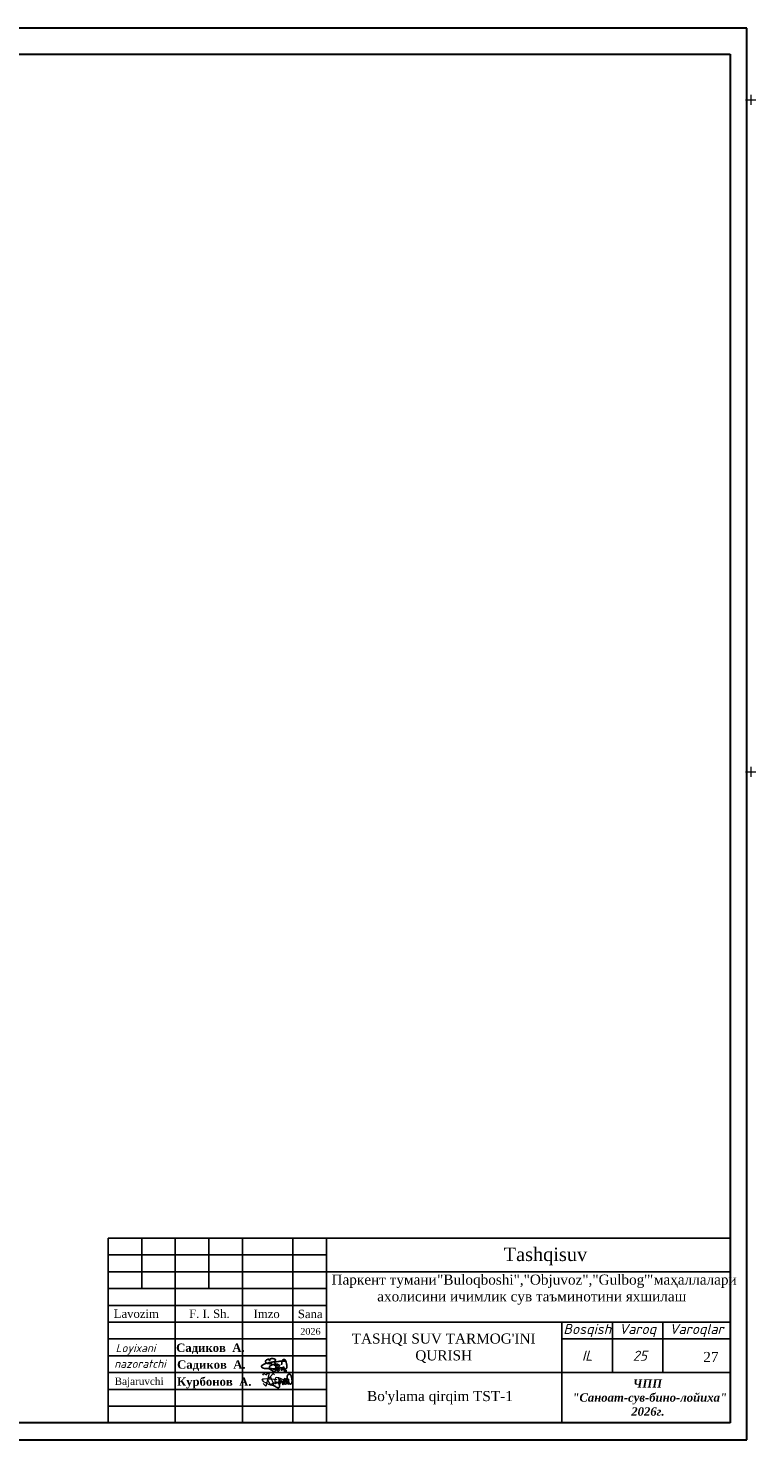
# Model space of a CAD drawing. Header units: millimetres. Extents: x 366033 to 446362, y 4247208 to 4265071.
# Tile 17 of 159: x 435811 to 436028, y 4249556 to 4249976. Entities that reach past the tile are written whole.
import ezdxf

# ---------------------------------------------------------------- set-up
doc = ezdxf.new("R2010")
doc.units = ezdxf.units.MM
doc.layers.add('GEODS_POINT_GRID#_B', color=7, linetype='Continuous', true_color=0x000000)
doc.layers.add('RAMKA', color=7, linetype='Continuous')
doc.layers.add('план', color=7, linetype='Continuous', lineweight=40)
doc.styles.add('GOST 2.304', font='CS_Gost2304.shx')
doc.styles.add('SHRFT', font='TXT', dxfattribs={"width": 1.75})
doc.styles.get("Standard").update_dxf_attribs({"font": 'times.ttf'})
doc.styles.add('TIMES', font='times.ttf')

# ---------------------------------------------------------------- blocks, each defined once
blk = doc.blocks.new('CrossCoord_m1')
at = {"layer": 'GEODS_POINT_GRID#_B', "color": 3, "lineweight": 20, "true_color": 0x00ff00, "flags": 128}
for points in [[(-3, 0), (3, 0)], [(0, 3), (0, -3)]]:
    blk.add_lwpolyline(points, dxfattribs=at)

msp = doc.modelspace()

# ---------------------------------------------------------------- linework, layer by layer
at = {"color": 250, "lineweight": 25}
for p, q in [((435844.889, 4249615.829, -1016.547), (435844.889, 4249600.829, -1016.547)), ((435854.889, 4249615.829, -1016.547), (435854.889, 4249560.829, -1016.547)), ((435864.889, 4249615.829, -1016.547), (435864.889, 4249600.829, -1016.547)), ((435874.889, 4249615.829, -1016.547), (435874.889, 4249560.829, -1016.547)), ((435889.889, 4249615.829, -847.128), (435889.889, 4249560.829, -847.128)), ((435899.889, 4249615.829, -0.031), (435899.889, 4249560.829, -0.031)), ((435834.889, 4249610.829, -0.031), (435899.889, 4249610.829, -0.031)), ((435834.889, 4249605.829, -0.031), (436019.889, 4249605.829, -0.031)), ((435834.889, 4249605.829, -0.031), (435899.889, 4249605.829, -0.031)), ((435834.889, 4249600.829, -0.031), (435899.889, 4249600.829, -0.031)), ((435834.889, 4249595.829, -0.031), (435899.889, 4249595.829, -0.031)), ((435834.889, 4249590.829, -0.031), (436019.889, 4249590.829, -0.031)), ((435969.889, 4249590.829, -0.031), (435969.889, 4249560.829, -0.031)), ((435984.889, 4249590.829, -0.031), (435984.889, 4249575.829, -0.031)), ((435999.889, 4249575.829, -0.031), (435999.889, 4249590.829, -0.031)), ((435834.889, 4249585.829, -0.031), (435899.889, 4249585.829, -0.031)), ((436019.889, 4249585.829, -0.031), (435969.889, 4249585.829, -0.031)), ((436019.889, 4249585.829, -0.031), (435969.889, 4249585.829, -0.031)), ((435834.889, 4249580.829, -0.031), (435899.889, 4249580.829, -0.031)), ((435834.889, 4249575.829, -0.031), (436019.889, 4249575.829, -0.031)), ((435834.889, 4249570.829, -0.031), (435899.889, 4249570.829, -0.031)), ((435834.889, 4249565.829, -0.031), (435899.889, 4249565.829, -0.031))]:
    msp.add_line(p, q, dxfattribs=at)
at = {"color": 5, "lineweight": 25, "ltscale": 2}
for p, q in [((435880.557, 4249577.805, -0.031), (435880.537, 4249577.589, -0.031)), ((435880.557, 4249577.805, -0.031), (435880.537, 4249577.589, -0.031)), ((435880.537, 4249577.589, -0.031), (435880.572, 4249577.474, -0.031)), ((435880.537, 4249577.589, -0.031), (435880.572, 4249577.474, -0.031)), ((435880.602, 4249577.89, -0.031), (435880.557, 4249577.805, -0.031)), ((435880.602, 4249577.89, -0.031), (435880.557, 4249577.805, -0.031)), ((435880.572, 4249577.474, -0.031), (435880.627, 4249577.419, -0.031)), ((435880.572, 4249577.474, -0.031), (435880.627, 4249577.419, -0.031)), ((435880.783, 4249578.04, -0.031), (435880.602, 4249577.89, -0.031)), ((435880.783, 4249578.04, -0.031), (435880.602, 4249577.89, -0.031)), ((435880.627, 4249577.419, -0.031), (435880.747, 4249577.28, -0.031)), ((435880.627, 4249577.419, -0.031), (435880.747, 4249577.28, -0.031)), ((435880.747, 4249577.28, -0.031), (435880.897, 4249577.225, -0.031)), ((435880.747, 4249577.28, -0.031), (435880.897, 4249577.225, -0.031)), ((435881.097, 4249578.247, -0.031), (435880.783, 4249578.04, -0.031)), ((435881.097, 4249578.247, -0.031), (435880.783, 4249578.04, -0.031)), ((435880.897, 4249577.225, -0.031), (435881.057, 4249577.167, -0.031)), ((435880.897, 4249577.225, -0.031), (435881.057, 4249577.167, -0.031)), ((435881.36, 4249578.37, -0.031), (435881.097, 4249578.247, -0.031)), ((435881.36, 4249578.37, -0.031), (435881.097, 4249578.247, -0.031)), ((435881.551, 4249578.463, -0.031), (435881.36, 4249578.37, -0.031)), ((435881.551, 4249578.463, -0.031), (435881.36, 4249578.37, -0.031)), ((435881.798, 4249578.555, -0.031), (435881.551, 4249578.463, -0.031)), ((435881.798, 4249578.555, -0.031), (435881.551, 4249578.463, -0.031)), ((435882.107, 4249578.625, -0.031), (435881.798, 4249578.555, -0.031)), ((435882.107, 4249578.625, -0.031), (435881.798, 4249578.555, -0.031)), ((435882.459, 4249578.7, -0.031), (435882.107, 4249578.625, -0.031)), ((435882.459, 4249578.7, -0.031), (435882.107, 4249578.625, -0.031)), ((435882.662, 4249578.745, -0.031), (435882.459, 4249578.7, -0.031)), ((435882.662, 4249578.745, -0.031), (435882.459, 4249578.7, -0.031)), ((435882.962, 4249578.792, -0.031), (435882.662, 4249578.745, -0.031)), ((435882.962, 4249578.792, -0.031), (435882.662, 4249578.745, -0.031)), ((435883.294, 4249578.851, -0.031), (435882.962, 4249578.792, -0.031)), ((435883.294, 4249578.851, -0.031), (435882.962, 4249578.792, -0.031)), ((435883.514, 4249578.875, -0.031), (435883.294, 4249578.851, -0.031)), ((435883.514, 4249578.875, -0.031), (435883.294, 4249578.851, -0.031)), ((435883.801, 4249578.926, -0.031), (435883.514, 4249578.875, -0.031)), ((435883.801, 4249578.926, -0.031), (435883.514, 4249578.875, -0.031)), ((435884.188, 4249578.974, -0.031), (435883.801, 4249578.926, -0.031)), ((435884.188, 4249578.974, -0.031), (435883.801, 4249578.926, -0.031)), ((435884.43, 4249578.997, -0.031), (435884.188, 4249578.974, -0.031)), ((435884.43, 4249578.997, -0.031), (435884.188, 4249578.974, -0.031)), ((435884.759, 4249579.044, -0.031), (435884.43, 4249578.997, -0.031)), ((435884.759, 4249579.044, -0.031), (435884.43, 4249578.997, -0.031)), ((435884.986, 4249579.066, -0.031), (435884.759, 4249579.044, -0.031)), ((435884.986, 4249579.066, -0.031), (435884.759, 4249579.044, -0.031)), ((435885.352, 4249579.096, -0.031), (435884.986, 4249579.066, -0.031)), ((435885.352, 4249579.096, -0.031), (435884.986, 4249579.066, -0.031)), ((435885.684, 4249579.117, -0.031), (435885.352, 4249579.096, -0.031)), ((435885.684, 4249579.117, -0.031), (435885.352, 4249579.096, -0.031)), ((435885.961, 4249579.171, -0.031), (435885.684, 4249579.117, -0.031)), ((435885.961, 4249579.171, -0.031), (435885.684, 4249579.117, -0.031)), ((435885.847, 4249577.128, -0.031), (435885.999, 4249577.236, -0.031)), ((435885.847, 4249577.128, -0.031), (435885.999, 4249577.236, -0.031)), ((435886.195, 4249579.181, -0.031), (435885.961, 4249579.171, -0.031)), ((435886.195, 4249579.181, -0.031), (435885.961, 4249579.171, -0.031)), ((435885.999, 4249577.236, -0.031), (435886.11, 4249577.236, -0.031)), ((435885.999, 4249577.236, -0.031), (435886.11, 4249577.236, -0.031)), ((435886.11, 4249577.236, -0.031), (435886.455, 4249577.241, -0.031)), ((435886.11, 4249577.236, -0.031), (435886.455, 4249577.241, -0.031)), ((435886.381, 4249579.189, -0.031), (435886.195, 4249579.181, -0.031)), ((435886.381, 4249579.189, -0.031), (435886.195, 4249579.181, -0.031)), ((435886.738, 4249579.23, -0.031), (435886.381, 4249579.189, -0.031)), ((435886.738, 4249579.23, -0.031), (435886.381, 4249579.189, -0.031)), ((435886.455, 4249577.241, -0.031), (435886.517, 4249577.241, -0.031)), ((435886.455, 4249577.241, -0.031), (435886.517, 4249577.241, -0.031)), ((435886.517, 4249577.241, -0.031), (435886.719, 4249577.227, -0.031)), ((435886.517, 4249577.241, -0.031), (435886.719, 4249577.227, -0.031)), ((435886.719, 4249577.227, -0.031), (435886.891, 4249577.123, -0.031)), ((435886.719, 4249577.227, -0.031), (435886.891, 4249577.123, -0.031)), ((435886.963, 4249579.231, -0.031), (435886.738, 4249579.23, -0.031)), ((435886.963, 4249579.231, -0.031), (435886.738, 4249579.23, -0.031)), ((435886.79, 4249577.185, -0.031), (435886.834, 4249577.224, -0.031)), ((435886.79, 4249577.185, -0.031), (435886.834, 4249577.224, -0.031)), ((435886.834, 4249577.224, -0.031), (435886.919, 4249577.276, -0.031)), ((435886.834, 4249577.224, -0.031), (435886.919, 4249577.276, -0.031)), ((435886.919, 4249577.276, -0.031), (435886.973, 4249577.309, -0.031)), ((435886.919, 4249577.276, -0.031), (435886.973, 4249577.309, -0.031)), ((435887.352, 4249579.234, -0.031), (435886.963, 4249579.231, -0.031)), ((435887.352, 4249579.234, -0.031), (435886.963, 4249579.231, -0.031)), ((435886.973, 4249577.309, -0.031), (435887.03, 4249577.328, -0.031)), ((435886.973, 4249577.309, -0.031), (435887.03, 4249577.328, -0.031)), ((435887.03, 4249577.328, -0.031), (435887.071, 4249577.341, -0.031)), ((435887.03, 4249577.328, -0.031), (435887.071, 4249577.341, -0.031)), ((435887.071, 4249577.341, -0.031), (435887.125, 4249577.341, -0.031)), ((435887.071, 4249577.341, -0.031), (435887.125, 4249577.341, -0.031)), ((435887.125, 4249577.341, -0.031), (435887.17, 4249577.326, -0.031)), ((435887.125, 4249577.341, -0.031), (435887.17, 4249577.326, -0.031)), ((435887.17, 4249577.326, -0.031), (435887.226, 4249577.294, -0.031)), ((435887.17, 4249577.326, -0.031), (435887.226, 4249577.294, -0.031)), ((435887.226, 4249577.294, -0.031), (435887.261, 4249577.273, -0.031)), ((435887.226, 4249577.294, -0.031), (435887.261, 4249577.273, -0.031)), ((435887.261, 4249577.273, -0.031), (435887.287, 4249577.236, -0.031)), ((435887.261, 4249577.273, -0.031), (435887.287, 4249577.236, -0.031)), ((435887.287, 4249577.236, -0.031), (435887.31, 4249577.198, -0.031)), ((435887.287, 4249577.236, -0.031), (435887.31, 4249577.198, -0.031)), ((435887.503, 4249579.234, -0.031), (435887.352, 4249579.234, -0.031)), ((435887.503, 4249579.234, -0.031), (435887.352, 4249579.234, -0.031)), ((435887.742, 4249579.22, -0.031), (435887.503, 4249579.234, -0.031)), ((435887.742, 4249579.22, -0.031), (435887.503, 4249579.234, -0.031)), ((435881.057, 4249577.167, -0.031), (435881.212, 4249577.111, -0.031)), ((435881.057, 4249577.167, -0.031), (435881.212, 4249577.111, -0.031)), ((435881.212, 4249577.111, -0.031), (435881.346, 4249577.08, -0.031)), ((435881.212, 4249577.111, -0.031), (435881.346, 4249577.08, -0.031)), ((435881.346, 4249577.08, -0.031), (435881.601, 4249577.036, -0.031)), ((435881.346, 4249577.08, -0.031), (435881.601, 4249577.036, -0.031)), ((435881.601, 4249577.036, -0.031), (435881.787, 4249577.005, -0.031)), ((435881.601, 4249577.036, -0.031), (435881.787, 4249577.005, -0.031)), ((435881.787, 4249577.005, -0.031), (435882.226, 4249576.996, -0.031)), ((435881.787, 4249577.005, -0.031), (435882.226, 4249576.996, -0.031)), ((435882.226, 4249576.996, -0.031), (435882.496, 4249577, -0.031)), ((435882.226, 4249576.996, -0.031), (435882.496, 4249577, -0.031)), ((435882.496, 4249577, -0.031), (435882.959, 4249576.997, -0.031)), ((435882.496, 4249577, -0.031), (435882.959, 4249576.997, -0.031)), ((435882.959, 4249576.997, -0.031), (435883.469, 4249576.987, -0.031)), ((435882.959, 4249576.997, -0.031), (435883.469, 4249576.987, -0.031)), ((435883.469, 4249576.987, -0.031), (435883.857, 4249576.984, -0.031)), ((435883.469, 4249576.987, -0.031), (435883.857, 4249576.984, -0.031)), ((435883.857, 4249576.984, -0.031), (435884.519, 4249576.999, -0.031)), ((435883.857, 4249576.984, -0.031), (435884.519, 4249576.999, -0.031)), ((435884.519, 4249576.999, -0.031), (435885.013, 4249576.989, -0.031)), ((435884.519, 4249576.999, -0.031), (435885.013, 4249576.989, -0.031)), ((435885.013, 4249576.989, -0.031), (435885.492, 4249576.928, -0.031)), ((435885.013, 4249576.989, -0.031), (435885.492, 4249576.928, -0.031)), ((435885.191, 4249576.479, -0.031), (435885.22, 4249576.584, -0.031)), ((435885.191, 4249576.479, -0.031), (435885.22, 4249576.584, -0.031)), ((435885.214, 4249576.408, -0.031), (435885.191, 4249576.479, -0.031)), ((435885.214, 4249576.408, -0.031), (435885.191, 4249576.479, -0.031)), ((435885.258, 4249576.333, -0.031), (435885.214, 4249576.408, -0.031)), ((435885.258, 4249576.333, -0.031), (435885.214, 4249576.408, -0.031)), ((435885.22, 4249576.584, -0.031), (435885.238, 4249576.645, -0.031)), ((435885.22, 4249576.584, -0.031), (435885.238, 4249576.645, -0.031)), ((435885.238, 4249576.645, -0.031), (435885.272, 4249576.702, -0.031)), ((435885.238, 4249576.645, -0.031), (435885.272, 4249576.702, -0.031)), ((435885.317, 4249576.269, -0.031), (435885.258, 4249576.333, -0.031)), ((435885.317, 4249576.269, -0.031), (435885.258, 4249576.333, -0.031)), ((435885.272, 4249576.702, -0.031), (435885.317, 4249576.779, -0.031)), ((435885.272, 4249576.702, -0.031), (435885.317, 4249576.779, -0.031)), ((435885.317, 4249576.779, -0.031), (435885.383, 4249576.829, -0.031)), ((435885.317, 4249576.779, -0.031), (435885.383, 4249576.829, -0.031)), ((435885.358, 4249576.238, -0.031), (435885.317, 4249576.269, -0.031)), ((435885.358, 4249576.238, -0.031), (435885.317, 4249576.269, -0.031)), ((435885.427, 4249576.238, -0.031), (435885.358, 4249576.238, -0.031)), ((435885.427, 4249576.238, -0.031), (435885.358, 4249576.238, -0.031)), ((435885.383, 4249576.829, -0.031), (435885.443, 4249576.892, -0.031)), ((435885.383, 4249576.829, -0.031), (435885.443, 4249576.892, -0.031)), ((435885.531, 4249576.257, -0.031), (435885.427, 4249576.238, -0.031)), ((435885.531, 4249576.257, -0.031), (435885.427, 4249576.238, -0.031)), ((435885.443, 4249576.892, -0.031), (435885.548, 4249576.955, -0.031)), ((435885.443, 4249576.892, -0.031), (435885.548, 4249576.955, -0.031)), ((435885.447, 4249576.907, -0.031), (435885.548, 4249576.955, -0.031)), ((435885.447, 4249576.907, -0.031), (435885.548, 4249576.955, -0.031)), ((435885.604, 4249576.285, -0.031), (435885.531, 4249576.257, -0.031)), ((435885.604, 4249576.285, -0.031), (435885.531, 4249576.257, -0.031)), ((435885.548, 4249576.955, -0.031), (435885.72, 4249577.054, -0.031)), ((435885.548, 4249576.955, -0.031), (435885.72, 4249577.054, -0.031)), ((435885.548, 4249576.955, -0.031), (435885.665, 4249576.858, -0.031)), ((435885.548, 4249576.955, -0.031), (435885.665, 4249576.858, -0.031)), ((435885.673, 4249576.316, -0.031), (435885.604, 4249576.285, -0.031)), ((435885.673, 4249576.316, -0.031), (435885.604, 4249576.285, -0.031)), ((435885.665, 4249576.858, -0.031), (435885.724, 4249576.809, -0.031)), ((435885.665, 4249576.858, -0.031), (435885.724, 4249576.809, -0.031)), ((435885.755, 4249576.411, -0.031), (435885.673, 4249576.316, -0.031)), ((435885.755, 4249576.411, -0.031), (435885.673, 4249576.316, -0.031)), ((435885.72, 4249577.054, -0.031), (435885.847, 4249577.128, -0.031)), ((435885.72, 4249577.054, -0.031), (435885.847, 4249577.128, -0.031)), ((435885.724, 4249576.809, -0.031), (435885.755, 4249576.75, -0.031)), ((435885.724, 4249576.809, -0.031), (435885.755, 4249576.75, -0.031)), ((435885.755, 4249576.75, -0.031), (435885.794, 4249576.676, -0.031)), ((435885.755, 4249576.75, -0.031), (435885.794, 4249576.676, -0.031)), ((435885.789, 4249576.489, -0.031), (435885.755, 4249576.411, -0.031)), ((435885.789, 4249576.489, -0.031), (435885.755, 4249576.411, -0.031)), ((435885.815, 4249576.601, -0.031), (435885.789, 4249576.489, -0.031)), ((435885.815, 4249576.601, -0.031), (435885.789, 4249576.489, -0.031)), ((435885.794, 4249576.676, -0.031), (435885.815, 4249576.601, -0.031)), ((435885.794, 4249576.676, -0.031), (435885.815, 4249576.601, -0.031)), ((435886.35, 4249576.742, -0.031), (435886.488, 4249576.904, -0.031)), ((435886.35, 4249576.742, -0.031), (435886.488, 4249576.904, -0.031)), ((435886.35, 4249576.68, -0.031), (435886.35, 4249576.742, -0.031)), ((435886.35, 4249576.68, -0.031), (435886.35, 4249576.742, -0.031)), ((435886.384, 4249576.616, -0.031), (435886.35, 4249576.68, -0.031)), ((435886.384, 4249576.616, -0.031), (435886.35, 4249576.68, -0.031)), ((435886.408, 4249576.571, -0.031), (435886.384, 4249576.616, -0.031)), ((435886.408, 4249576.571, -0.031), (435886.384, 4249576.616, -0.031)), ((435886.465, 4249576.554, -0.031), (435886.408, 4249576.571, -0.031)), ((435886.465, 4249576.554, -0.031), (435886.408, 4249576.571, -0.031)), ((435886.539, 4249576.554, -0.031), (435886.465, 4249576.554, -0.031)), ((435886.539, 4249576.554, -0.031), (435886.465, 4249576.554, -0.031)), ((435886.488, 4249576.904, -0.031), (435886.558, 4249576.986, -0.031)), ((435886.488, 4249576.904, -0.031), (435886.558, 4249576.986, -0.031)), ((435886.656, 4249576.626, -0.031), (435886.539, 4249576.554, -0.031)), ((435886.656, 4249576.626, -0.031), (435886.539, 4249576.554, -0.031)), ((435886.558, 4249576.986, -0.031), (435886.766, 4249577.16, -0.031)), ((435886.558, 4249576.986, -0.031), (435886.766, 4249577.16, -0.031)), ((435886.82, 4249576.726, -0.031), (435886.656, 4249576.626, -0.031)), ((435886.82, 4249576.726, -0.031), (435886.656, 4249576.626, -0.031)), ((435886.718, 4249577.119, -0.031), (435886.79, 4249577.185, -0.031)), ((435886.718, 4249577.119, -0.031), (435886.79, 4249577.185, -0.031)), ((435886.916, 4249576.818, -0.031), (435886.82, 4249576.726, -0.031)), ((435886.916, 4249576.818, -0.031), (435886.82, 4249576.726, -0.031)), ((435886.891, 4249577.123, -0.031), (435886.961, 4249577.067, -0.031)), ((435886.891, 4249577.123, -0.031), (435886.961, 4249577.067, -0.031)), ((435886.969, 4249576.9, -0.031), (435886.916, 4249576.818, -0.031)), ((435886.969, 4249576.9, -0.031), (435886.916, 4249576.818, -0.031)), ((435886.961, 4249577.067, -0.031), (435886.992, 4249576.98, -0.031)), ((435886.961, 4249577.067, -0.031), (435886.992, 4249576.98, -0.031)), ((435886.992, 4249576.98, -0.031), (435886.969, 4249576.9, -0.031)), ((435886.992, 4249576.98, -0.031), (435886.969, 4249576.9, -0.031)), ((435887.258, 4249576.124, -0.031), (435887.202, 4249576.168, -0.031)), ((435887.355, 4249576.124, -0.031), (435887.258, 4249576.124, -0.031)), ((435887.296, 4249576.793, -0.031), (435887.263, 4249576.663, -0.031)), ((435887.296, 4249576.793, -0.031), (435887.263, 4249576.663, -0.031)), ((435887.263, 4249576.663, -0.031), (435887.263, 4249576.572, -0.031)), ((435887.263, 4249576.663, -0.031), (435887.263, 4249576.572, -0.031)), ((435887.263, 4249576.572, -0.031), (435887.289, 4249576.48, -0.031)), ((435887.263, 4249576.572, -0.031), (435887.289, 4249576.48, -0.031)), ((435887.289, 4249576.48, -0.031), (435887.337, 4249576.388, -0.031)), ((435887.289, 4249576.48, -0.031), (435887.337, 4249576.388, -0.031)), ((435887.325, 4249576.907, -0.031), (435887.296, 4249576.793, -0.031)), ((435887.325, 4249576.907, -0.031), (435887.296, 4249576.793, -0.031)), ((435887.31, 4249577.198, -0.031), (435887.327, 4249577.171, -0.031)), ((435887.31, 4249577.198, -0.031), (435887.327, 4249577.171, -0.031)), ((435887.349, 4249577.099, -0.031), (435887.325, 4249577.006, -0.031)), ((435887.349, 4249577.099, -0.031), (435887.325, 4249577.006, -0.031)), ((435887.325, 4249577.006, -0.031), (435887.325, 4249576.907, -0.031)), ((435887.325, 4249577.006, -0.031), (435887.325, 4249576.907, -0.031)), ((435887.327, 4249577.171, -0.031), (435887.349, 4249577.099, -0.031)), ((435887.327, 4249577.171, -0.031), (435887.349, 4249577.099, -0.031)), ((435887.337, 4249576.388, -0.031), (435887.382, 4249576.355, -0.031)), ((435887.337, 4249576.388, -0.031), (435887.382, 4249576.355, -0.031)), ((435887.498, 4249576.151, -0.031), (435887.355, 4249576.124, -0.031)), ((435887.382, 4249576.355, -0.031), (435887.461, 4249576.325, -0.031)), ((435887.382, 4249576.355, -0.031), (435887.461, 4249576.325, -0.031)), ((435887.461, 4249576.325, -0.031), (435887.535, 4249576.296, -0.031)), ((435887.461, 4249576.325, -0.031), (435887.535, 4249576.296, -0.031)), ((435887.6, 4249576.19, -0.031), (435887.498, 4249576.151, -0.031)), ((435887.535, 4249576.296, -0.031), (435887.673, 4249576.296, -0.031)), ((435887.535, 4249576.296, -0.031), (435887.673, 4249576.296, -0.031)), ((435887.673, 4249576.296, -0.031), (435887.764, 4249576.314, -0.031)), ((435887.673, 4249576.296, -0.031), (435887.764, 4249576.314, -0.031)), ((435887.764, 4249576.314, -0.031), (435887.859, 4249576.325, -0.031)), ((435887.764, 4249576.314, -0.031), (435887.859, 4249576.325, -0.031)), ((435887.859, 4249576.325, -0.031), (435888.074, 4249576.355, -0.031)), ((435887.859, 4249576.325, -0.031), (435888.074, 4249576.355, -0.031))]:
    msp.add_line(p, q, dxfattribs=at)
at = {"color": 250, "lineweight": 25, "elevation": -0.031}
msp.add_lwpolyline([(435834.889, 4249615.829), (436019.889, 4249615.829), (436019.889, 4249560.829), (435834.889, 4249560.829)], close=True, dxfattribs=at)
at = {"color": 5, "lineweight": 25, "ltscale": 2, "elevation": -0.031}
for points in [[(435883.876, 4249579.034), (435884.17, 4249579.031), (435884.295, 4249579.09), (435884.413, 4249579.178), (435884.496, 4249579.237), (435884.586, 4249579.321), (435884.638, 4249579.37), (435884.695, 4249579.452), (435884.69, 4249579.527), (435884.665, 4249579.647), (435884.645, 4249579.687), (435884.557, 4249579.77), (435884.447, 4249579.849), (435884.321, 4249579.909), (435884.16, 4249579.956), (435883.92, 4249580.004), (435883.725, 4249580.004), (435883.493, 4249579.989), (435883.303, 4249579.961), (435883.133, 4249579.922), (435882.932, 4249579.355), (435882.697, 4249579.853), (435882.48, 4249579.78), (435882.266, 4249579.704), (435882.047, 4249579.577), (435881.875, 4249579.467), (435881.767, 4249579.373), (435881.697, 4249579.221), (435881.685, 4249579.13), (435881.726, 4249578.976), (435881.838, 4249578.785), (435881.895, 4249578.722), (435881.995, 4249578.656), (435882.137, 4249578.606), (435882.334, 4249578.555), (435882.769, 4249578.499), (435883.024, 4249578.469), (435883.152, 4249578.453), (435883.468, 4249578.89), (435883.561, 4249578.861), (435883.344, 4249578.376)], [(435883.876, 4249579.034), (435884.17, 4249579.031), (435884.295, 4249579.09), (435884.413, 4249579.178), (435884.496, 4249579.237), (435884.586, 4249579.321), (435884.638, 4249579.37), (435884.695, 4249579.452), (435884.69, 4249579.527), (435884.665, 4249579.647), (435884.645, 4249579.687), (435884.557, 4249579.77), (435884.447, 4249579.849), (435884.321, 4249579.909), (435884.16, 4249579.956), (435883.92, 4249580.004), (435883.725, 4249580.004), (435883.493, 4249579.989), (435883.303, 4249579.961), (435883.133, 4249579.922), (435882.932, 4249579.355), (435882.697, 4249579.853), (435882.48, 4249579.78), (435882.266, 4249579.704), (435882.047, 4249579.577), (435881.875, 4249579.467), (435881.767, 4249579.373), (435881.697, 4249579.221), (435881.685, 4249579.13), (435881.726, 4249578.976), (435881.838, 4249578.785), (435881.895, 4249578.722), (435881.995, 4249578.656), (435882.137, 4249578.606), (435882.334, 4249578.555), (435882.769, 4249578.499), (435883.024, 4249578.469), (435883.152, 4249578.453), (435883.468, 4249578.89), (435883.561, 4249578.861), (435883.344, 4249578.376)], [(435884.345, 4249579.128), (435884.605, 4249579.035), (435884.402, 4249578.694), (435884.605, 4249578.531), (435884.61, 4249578.155), (435884.673, 4249577.817), (435884.745, 4249577.438), (435884.742, 4249576.996), (435884.742, 4249576.649), (435884.686, 4249576.368), (435884.609, 4249576.252), (435884.524, 4249576.159), (435884.437, 4249576.131), (435884.358, 4249576.129), (435884.234, 4249576.159), (435883.98, 4249576.263), (435883.773, 4249576.38), (435883.488, 4249576.566), (435883.31, 4249576.681), (435882.98, 4249576.872), (435882.57, 4249577.046)], [(435885.1, 4249577.388), (435885.393, 4249577.386), (435885.518, 4249577.445), (435885.636, 4249577.532), (435885.72, 4249577.591), (435885.81, 4249577.676), (435885.862, 4249577.724), (435885.919, 4249577.806), (435885.914, 4249577.881), (435885.889, 4249578.002), (435885.869, 4249578.041), (435885.781, 4249578.125), (435885.129, 4249577.887), (435885.002, 4249577.947), (435885.384, 4249578.31), (435885.144, 4249578.358), (435884.948, 4249578.358), (435884.717, 4249578.344), (435884.527, 4249578.316), (435884.357, 4249578.003), (435884.096, 4249578.247), (435883.92, 4249578.207), (435883.704, 4249578.135), (435883.49, 4249578.059), (435883.27, 4249577.932), (435883.099, 4249577.821), (435882.99, 4249577.728), (435882.921, 4249577.576), (435882.909, 4249577.484), (435882.95, 4249577.331), (435883.061, 4249577.14), (435883.119, 4249577.076), (435883.219, 4249577.011), (435883.361, 4249576.96), (435883.558, 4249576.91), (435883.993, 4249576.854), (435884.248, 4249576.823), (435884.375, 4249576.808), (435884.441, 4249576.788), (435884.534, 4249576.76), (435884.568, 4249576.731)], [(435885.1, 4249577.388), (435885.393, 4249577.386), (435885.518, 4249577.445), (435885.636, 4249577.532), (435885.72, 4249577.591), (435885.81, 4249577.676), (435885.862, 4249577.724), (435885.919, 4249577.806), (435885.914, 4249577.881), (435885.889, 4249578.002), (435885.869, 4249578.041), (435885.781, 4249578.125), (435885.129, 4249577.887), (435885.002, 4249577.947), (435885.384, 4249578.31), (435885.144, 4249578.358), (435884.948, 4249578.358), (435884.717, 4249578.344), (435884.527, 4249578.316), (435884.357, 4249578.003), (435884.096, 4249578.247), (435883.92, 4249578.207), (435883.704, 4249578.135), (435883.49, 4249578.059), (435883.27, 4249577.932), (435883.099, 4249577.821), (435882.99, 4249577.728), (435882.921, 4249577.576), (435882.909, 4249577.484), (435882.95, 4249577.331), (435883.061, 4249577.14), (435883.119, 4249577.076), (435883.219, 4249577.011), (435883.361, 4249576.96), (435883.558, 4249576.91), (435883.993, 4249576.854), (435884.248, 4249576.823), (435884.375, 4249576.808), (435884.441, 4249576.788), (435884.534, 4249576.76), (435884.568, 4249576.731)], [(435887.088, 4249577.584), (435887.085, 4249577.29), (435887.144, 4249577.165), (435887.232, 4249577.047), (435887.291, 4249576.964), (435887.375, 4249576.873), (435887.423, 4249576.821), (435887.505, 4249576.765), (435887.58, 4249576.769), (435887.701, 4249576.794), (435887.74, 4249576.814), (435887.824, 4249576.902), (435887.903, 4249577.012), (435887.963, 4249577.139), (435888.01, 4249577.299), (435888.058, 4249577.54), (435888.058, 4249577.735), (435888.043, 4249577.966), (435888.015, 4249578.156), (435887.976, 4249578.326), (435887.946, 4249578.588), (435887.906, 4249578.763), (435887.834, 4249578.979), (435887.758, 4249579.193), (435887.631, 4249579.413), (435887.52, 4249579.584), (435887.427, 4249579.693), (435887.275, 4249579.762), (435887.183, 4249579.774), (435887.03, 4249579.733), (435886.839, 4249579.622), (435886.776, 4249579.564), (435886.71, 4249579.464), (435886.659, 4249579.323), (435886.609, 4249579.125), (435886.553, 4249578.69), (435886.522, 4249578.435), (435886.507, 4249578.308), (435886.488, 4249578.242), (435886.459, 4249578.149), (435886.43, 4249578.115)], [(435885.501, 4249574.253), (435885.761, 4249574.16), (435885.558, 4249573.819), (435885.761, 4249573.656), (435885.766, 4249573.28), (435885.83, 4249572.942), (435885.901, 4249572.564), (435885.898, 4249572.121), (435885.898, 4249571.774), (435885.843, 4249571.493), (435885.765, 4249571.377), (435885.68, 4249571.284), (435885.593, 4249571.256), (435885.515, 4249571.254), (435885.391, 4249571.284), (435885.136, 4249571.388), (435884.929, 4249571.505), (435884.644, 4249571.691), (435884.467, 4249571.806), (435884.137, 4249571.997), (435883.727, 4249572.171)], [(435888.665, 4249573.199), (435888.662, 4249572.905), (435888.721, 4249572.78), (435888.809, 4249572.662), (435888.868, 4249572.579), (435888.952, 4249572.488), (435889.001, 4249572.437), (435889.083, 4249572.38), (435889.158, 4249572.385), (435889.278, 4249572.41), (435889.318, 4249572.429), (435889.401, 4249572.518), (435889.481, 4249572.627), (435889.54, 4249572.754), (435889.587, 4249572.915), (435889.635, 4249573.155), (435889.635, 4249573.35), (435889.62, 4249573.582), (435889.592, 4249573.772), (435889.553, 4249573.941), (435889.524, 4249574.203), (435889.484, 4249574.378), (435889.411, 4249574.595), (435889.335, 4249574.809), (435889.208, 4249575.028), (435889.098, 4249575.199), (435889.004, 4249575.308), (435888.852, 4249575.378), (435888.761, 4249575.39), (435888.607, 4249575.349), (435888.416, 4249575.237), (435888.353, 4249575.179), (435888.287, 4249575.079), (435888.237, 4249574.938), (435888.187, 4249574.741), (435888.13, 4249574.305), (435888.1, 4249574.05), (435888.084, 4249573.923), (435888.065, 4249573.857), (435888.036, 4249573.764), (435888.007, 4249573.73)]]:
    msp.add_lwpolyline(points, dxfattribs=at)
at = {"color": 5, "lineweight": 5, "elevation": -0.031}
for points in [[(435880.906, 4249575.078), (435881.184, 4249575.564), (435881.973, 4249575.113), (435882.258, 4249575.613), (435882.806, 4249575.613), (435881.764, 4249571.79), (435881.022, 4249572.6)], [(435882.285, 4249573.701), (435883.942, 4249575.541), (435884.388, 4249575.139)], [(435882.285, 4249573.701), (435883.131, 4249572.23), (435883.781, 4249572.604)]]:
    msp.add_lwpolyline(points, dxfattribs=at)
at = {"color": 5, "lineweight": 5}
for points in [[(435883.113, 4249574.621, -0.031), (435883.827, 4249572.043, -0.031), (435880.807, 4249573.533, -0.031), (435885.122, 4249573.739, -0.031)], [(435883.781, 4249572.604, -0.031), (435885.082, 4249572.937, -0.031), (435884.532, 4249572.464, -0.031), (435886.336, 4249573.228, -0.031), (435885.694, 4249572.311, -0.031), (435886.061, 4249573.778, -0.031), (435886.902, 4249572.219, -0.031), (435887.07, 4249573.839, -0.031), (435887.285, 4249572.204, -0.031), (435887.086, 4249572.876, -0.031), (435888.309, 4249574.084, -0.031), (435887.713, 4249572.846, -0.031), (435888.279, 4249572.708, -0.031), (435887.315, 4249574.099, -0.031), (435887.728, 4249572.402, -0.031), (435888.615, 4249573.839, -0.031), (435887.927, 4249573.182, -0.031), (435888.661, 4249572.372, -0.031), (435884.547, 4249574.114, -0.031), (435884.516, 4249573.289, -0.031), (435886.015, 4249572.968, -0.031)]]:
    msp.add_spline(points, degree=3, dxfattribs=at)
at = {"layer": 'RAMKA', "color": 1, "lineweight": 30}
for p, q in [((436024.889, 4249975.829, -0.031), (435439.064, 4249975.829, -0.031)), ((435459.064, 4249968.068, -0.031), (436019.889, 4249968.068, -0.031)), ((436019.889, 4249560.829, -0.031), (435459.064, 4249560.829, -0.031)), ((435439.064, 4249555.829, -0.031), (436024.889, 4249555.829, -0.031))]:
    msp.add_line(p, q, dxfattribs=at)
at = {"layer": 'RAMKA', "color": 6, "lineweight": 30}
for p, q in [((436024.889, 4249555.829, -0.031), (436024.889, 4249975.829, -0.031)), ((436019.889, 4249968.068, -0.031), (436019.889, 4249560.829, -0.031))]:
    msp.add_line(p, q, dxfattribs=at)

# ---------------------------------------------------------------- block references
at = {"layer": 'GEODS_POINT_GRID#_B', "color": 3, "true_color": 0x00ff00, "xscale": 0.5, "yscale": 0.5, "zscale": 0.5}
for p in [(436026.011, 4249954.558, -0.031), (436026.011, 4249754.558, -0.031)]:
    msp.add_blockref('CrossCoord_m1', p, dxfattribs=at)

# ---------------------------------------------------------------- texts
for s, insert, char_height, width, attachment_point in [('\\pi-40.048;Tashqisuv', (435992.589, 4249613.013, -0.031), 4, 4.20261, 1), ('{\\fISOCPEUR|b0|i1|c204|p34;Bosqish}', (435977.389, 4249588.329, -0.031), 3, 15, 5), ('{\\fISOCPEUR|b0|i1|c204|p34;Va\\fISOCPEUR|b0|i1|c0|p34;roq}', (435992.389, 4249588.329, -0.031), 3, 15, 5), ('{\\fISOCPEUR|b0|i1|c204|p34;Va\\fISOCPEUR|b0|i1|c0|p34;roq\\fISOCPEUR|b0|i1|c204|p34;lar}', (436009.889, 4249588.329, -0.031), 3, 37.25162, 5), ('{\\fTimes New Roman|b0|i0|c204|p18;2026}', (435892.053, 4249589.093, -0.031), 2, 10.68651, 1), ('{\\fISOCPEUR|b0|i1|c204|p34;IL}', (435977.389, 4249580.829, -0.031), 3, 15, 5), ('{\\fISOCPEUR|b0|i1|c204|p34;25}', (435993.046, 4249580.829, -0.031), 3, 15, 5)]:
    msp.add_mtext(s, dxfattribs=dict(insert=insert, char_height=char_height, width=width, attachment_point=attachment_point))
at = {"color": 0, "lineweight": 5, "insert": (435901.343, 4249605.001, -0.031), "char_height": 3, "width": 154.9538, "attachment_point": 1}
msp.add_mtext('Паркент тумани                                                         маҳаллалари \\P            ахолисини ичимлик сув таъминотини яхшилаш', dxfattribs=at)
at = {"color": 0, "lineweight": 0, "insert": (435932.754, 4249604.977, -0.031), "char_height": 3, "width": 67.69207, "attachment_point": 1}
msp.add_mtext('"Buloqboshi","Objuvoz","Gulbog\'"', dxfattribs=at)
at = {"lineweight": 25, "ltscale": 100, "attachment_point": 1, "style": 'GOST 2.304'}
for s, insert, char_height, width in [('{\\fTimes New Roman|b0|i0|c204|p18;Lavozim}', (435836.578, 4249594.599, -0.031), 2.5, 7.14649), ('{\\fTimes New Roman|b0|i0|c204|p18;F. I. Sh.}', (435858.989, 4249594.583, -0.031), 2.5, 13.23723), ('{\\fTimes New Roman|b0|i0|c204|p18;Imzo}', (435878.181, 4249594.545, -0.031), 2.5, 12.27251), ('{\\fTimes New Roman|b0|i0|c204|p18;Bajaruvchi}', (435836.828, 4249574.35, 1016.485), 2.2, 8.90888)]:
    msp.add_mtext(s, dxfattribs=dict(at, insert=insert, char_height=char_height, width=width))
at = {"color": 250, "lineweight": 25, "ltscale": 100, "insert": (435891.341, 4249594.517, -0.031), "char_height": 2.5, "width": 8.14319, "attachment_point": 1, "style": 'GOST 2.304'}
msp.add_mtext('{\\fTimes New Roman|b0|i0|c204|p18;Sana}', dxfattribs=at)
at = {"color": 5, "insert": (435934.703, 4249583.074, -0.031), "char_height": 3, "width": 64.16731, "attachment_point": 5}
msp.add_mtext("{\\fTimes New Roman|b0|i0|c204|p18;\\C7;TASHQI SUV TARMOG'INI\\PQURISH}", dxfattribs=at)
at = {"color": 7, "char_height": 0.16239, "width": 16.23922, "attachment_point": 5, "style": 'SHRFT'}
for s, insert in [('{\\fISOCPEUR|b0|i1|c0|p34;\\H15x;Loyixani} ', (435843.078, 4249582.769, -0.031)), ('{\\fISOCPEUR|b0|i1|c204|p34;\\H15x;nazoratchi}', (435844.412, 4249578.45, -0.031))]:
    msp.add_mtext(s, dxfattribs=dict(at, insert=insert))
at = {"color": 0, "char_height": 2.5, "attachment_point": 1}
for s, insert in [('{\\fTimes New Roman|b1|i0|c204|p18;Садиков  А.}', (435855.139, 4249584.466, -0.031)), ('{\\fTimes New Roman|b1|i0|c204|p18;Садиков  А.}', (435855.428, 4249579.469, -0.031)), ('{\\fTimes New Roman|b1|i0|c204|p18;Курбонов  А.}', (435855.37, 4249574.405, -0.031))]:
    msp.add_mtext(s, dxfattribs=dict(at, insert=insert))
at = {"color": 0, "insert": (436011.906, 4249581.967, -0.031), "char_height": 3.0064, "width": 1.92475, "attachment_point": 1, "style": 'TIMES'}
msp.add_mtext('27', dxfattribs=at)
at = {"color": 0, "ltscale": 0.1, "insert": (435990.25, 4249573.832, -0.031), "char_height": 2.5, "attachment_point": 1}
msp.add_mtext_dynamic_manual_height_columns('\\pi0.71954;{\\fTimes New Roman|b1|i1|c204|p18;ЧПП\\P\\pi-17.28155;"Cаноат-сув-бино-лойиха"\\P\\pi0.24549;2026г.}', width=9.80425, gutter_width=12.5, heights=[0], dxfattribs=at)
at = {"layer": 'план', "color": 0, "lineweight": 20, "insert": (435911.914, 4249570.339, 0.489), "char_height": 3, "width": 48.58877, "attachment_point": 1}
msp.add_mtext("{\\fTimes New Roman|b0|i0|c204|p18;Bo'ylama qirqim TST-1 }", dxfattribs=at)

doc.saveas('drawing.dxf')
